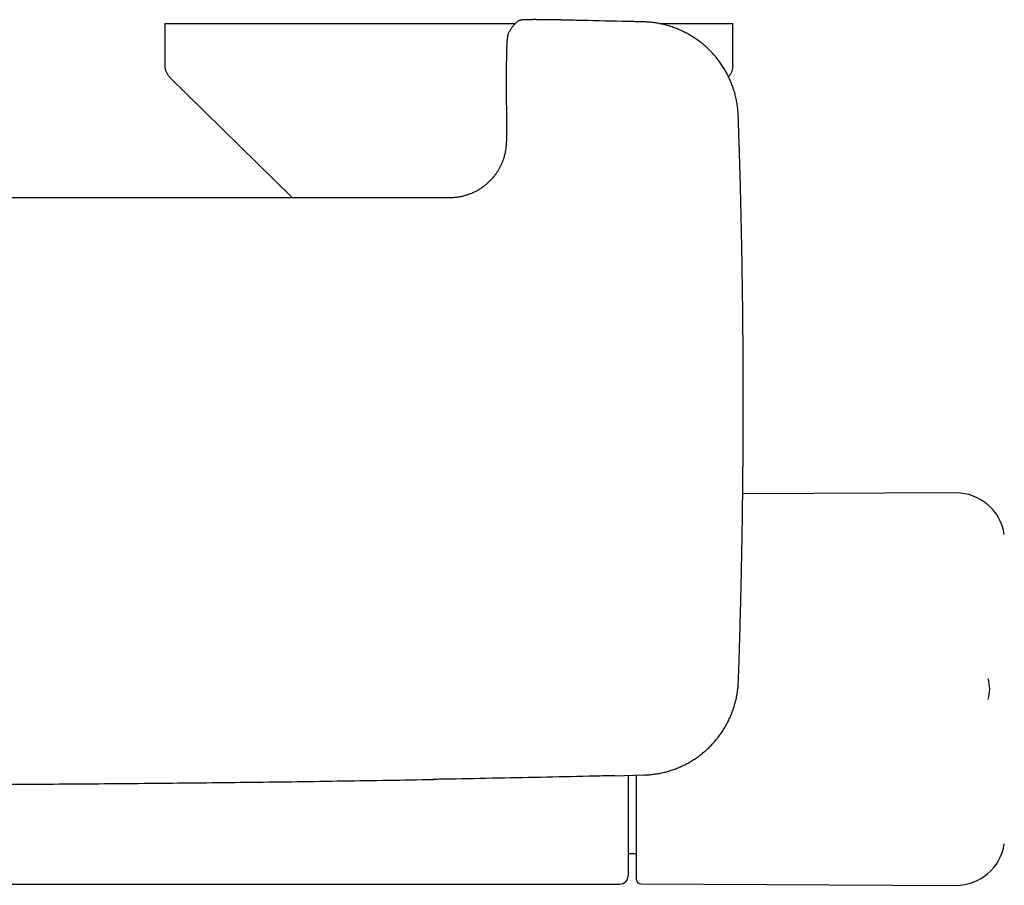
# Model space of a CAD drawing. Header units: millimetres. Extents: x 8 to 795, y 12 to 1770.
# Tile 7 of 136: x 446 to 567, y 774 to 881. Entities that reach past the tile are written whole.
import ezdxf

# ---------------------------------------------------------------- set-up
doc = ezdxf.new("R2010")
doc.units = ezdxf.units.MM

msp = doc.modelspace()

# ---------------------------------------------------------------- linework, layer by layer
at = {"color": 7, "linetype": 'Continuous', "lineweight": 30}
for p, q in [((463.42, 880.14), (463.42, 874.97)), ((463.42, 880.14), (506.6, 880.14)), ((522.38, 880.34), (522.37, 880.34)), ((524.32, 880.14), (533.42, 880.14)), ((533.42, 874.97), (533.42, 880.14)), ((505.68, 878.75), (505.68, 878.74)), ((505.77, 879), (505.77, 879.01)), ((505.78, 879.02), (505.79, 879.03)), ((464.02, 873.55), (479.16, 858.67)), ((505.49, 874.39), (505.5, 865.67)), ((534.07, 868.77), (534.07, 868.78)), ((560.89, 822.31), (534.62, 822.19)), ((564.84, 799.42), (564.84, 799.42)), ((534.09, 799.12), (534.09, 799.13)), ((518.87, 787.47), (522.39, 787.56)), ((521.55, 774.63), (521.55, 787.53)), ((522.39, 787.55), (522.4, 787.55)), ((520.5, 777.87), (521.55, 777.87)), ((425.24, 774.12), (519.5, 774.12)), ((522.05, 774.13), (560.89, 773.96))]:
    msp.add_line(p, q, dxfattribs=at)
for centre, radius, start, end in [((507.39, 879.77), 0.799, 117.6893, 125.9607), ((560.91, 816.31), 6, 8.4268, 90.25), ((561.05, 798.14), 4, 341.2888, 18.6698), ((560.91, 779.96), 6, 269.75, 351.5732), ((519.5, 775.12), 1, 270.0003, 359.9997), ((522.05, 774.63), 0.5, 180, 269.75)]:
    msp.add_arc(centre, radius, start, end, dxfattribs=at)
for points, knots in [([(506.92, 880.41), (506.92, 880.41), (506.88, 880.38), (506.8, 880.32), (506.7, 880.23), (506.59, 880.13), (506.48, 880.02), (506.38, 879.91), (506.28, 879.78), (506.18, 879.65), (506.08, 879.5), (505.97, 879.34), (505.88, 879.18), (505.82, 879.08), (505.79, 879.03)], [0, 0, 0, 0, 0.005065, 0.088521, 0.173975, 0.26089, 0.348786, 0.437266, 0.526025, 0.61587, 0.713462, 0.814089, 0.916632, 1, 1, 1, 1]), ([(512.8, 880.56), (512.8, 880.56), (512.72, 880.57), (512.59, 880.57), (512.4, 880.57), (512.22, 880.58), (512.03, 880.58), (511.84, 880.58), (511.64, 880.59), (511.44, 880.59), (511.24, 880.59), (511.04, 880.6), (510.85, 880.6), (510.66, 880.6), (510.47, 880.6), (510.29, 880.61), (510.11, 880.61), (509.93, 880.61), (509.76, 880.61), (509.59, 880.61), (509.43, 880.61), (509.27, 880.62), (509.12, 880.62), (508.97, 880.62), (508.83, 880.62), (508.69, 880.62), (508.56, 880.61), (508.44, 880.61), (508.32, 880.61), (508.2, 880.61), (508.09, 880.61), (507.99, 880.61), (507.89, 880.6), (507.8, 880.6), (507.71, 880.6), (507.63, 880.6), (507.55, 880.59), (507.48, 880.59), (507.41, 880.58), (507.36, 880.57), (507.31, 880.57), (507.27, 880.56), (507.23, 880.55), (507.19, 880.54), (507.14, 880.53), (507.08, 880.51), (507.04, 880.49), (507.02, 880.47), (507.02, 880.47)], [0, 0, 0, 0, 0.00148, 0.025886, 0.047754, 0.068572, 0.090458, 0.11478, 0.139135, 0.16352, 0.187927, 0.212348, 0.236773, 0.261191, 0.285592, 0.30997, 0.334315, 0.358622, 0.382884, 0.407099, 0.431263, 0.455376, 0.479441, 0.503462, 0.527412, 0.551491, 0.575691, 0.600003, 0.624433, 0.648988, 0.67368, 0.698528, 0.723562, 0.748829, 0.774412, 0.800453, 0.827219, 0.855273, 0.886082, 0.908896, 0.926447, 0.938936, 0.949531, 0.960532, 0.972466, 0.985435, 0.998381, 1, 1, 1, 1]), ([(522.37, 880.34), (521.74, 880.36), (519.25, 880.42), (516.06, 880.49), (513.5, 880.55), (512.8, 880.56)], [0, 0, 0, 0, 0.197571, 0.780031, 1, 1, 1, 1]), ([(534.07, 868.78), (534.07, 868.88), (534.06, 869.07), (534.04, 869.37), (534.01, 869.67), (533.97, 869.97), (533.93, 870.27), (533.87, 870.57), (533.82, 870.86), (533.75, 871.16), (533.67, 871.45), (533.59, 871.74), (533.5, 872.03), (533.41, 872.32), (533.3, 872.6), (533.19, 872.89), (533.07, 873.17), (532.95, 873.44), (532.82, 873.71), (532.68, 873.98), (532.53, 874.24), (532.38, 874.51), (532.22, 874.76), (532.06, 875.02), (531.89, 875.27), (531.71, 875.51), (531.52, 875.76), (531.33, 875.99), (531.14, 876.22), (530.94, 876.45), (530.73, 876.67), (530.52, 876.88), (530.3, 877.09), (530.08, 877.3), (529.85, 877.5), (529.62, 877.69), (529.38, 877.88), (529.14, 878.06), (528.89, 878.23), (528.64, 878.4), (528.38, 878.56), (528.12, 878.72), (527.86, 878.87), (527.59, 879.01), (527.32, 879.14), (527.05, 879.27), (526.77, 879.4), (526.49, 879.51), (526.21, 879.62), (525.92, 879.72), (525.64, 879.81), (525.35, 879.9), (525.06, 879.97), (524.76, 880.05), (524.46, 880.11), (524.16, 880.17), (523.86, 880.22), (523.56, 880.26), (523.26, 880.29), (522.96, 880.32), (522.67, 880.34), (522.48, 880.34), (522.38, 880.34)], [0, 0, 0, 0, 0.0156736, 0.0323405, 0.0490246, 0.0657226, 0.0824312, 0.0991472, 0.1158984, 0.1324789, 0.1491428, 0.16587, 0.1826404, 0.1994332, 0.216225, 0.2329897, 0.2497064, 0.2663546, 0.2829189, 0.2995149, 0.3162002, 0.3329235, 0.349674, 0.3664408, 0.3832128, 0.3999757, 0.4167191, 0.4334329, 0.4501055, 0.466736, 0.4833925, 0.5000782, 0.5167864, 0.5335097, 0.5502409, 0.5669708, 0.5836907, 0.6003929, 0.6170698, 0.63374, 0.6503312, 0.6669865, 0.6837027, 0.7004612, 0.7172428, 0.7340265, 0.7507873, 0.7675056, 0.784162, 0.8007461, 0.8173288, 0.8339797, 0.8506908, 0.8674453, 0.8842264, 0.9010166, 0.9177934, 0.9345393, 0.9512375, 0.9678617, 0.984421, 1, 1, 1, 1]), ([(505.68, 878.75), (505.68, 878.71), (505.66, 878.65), (505.65, 878.56), (505.63, 878.48), (505.63, 878.42), (505.62, 878.38), (505.61, 878.33), (505.61, 878.29), (505.6, 878.24), (505.6, 878.18), (505.59, 878.11), (505.58, 878.02), (505.57, 877.94), (505.57, 877.86), (505.56, 877.79), (505.56, 877.73), (505.56, 877.67), (505.55, 877.6), (505.55, 877.5), (505.54, 877.35), (505.53, 877.19), (505.53, 877.06), (505.53, 876.96), (505.52, 876.87), (505.52, 876.8), (505.52, 876.75), (505.52, 876.7), (505.52, 876.64), (505.52, 876.58), (505.51, 876.5), (505.51, 876.4), (505.51, 876.28), (505.51, 876.14), (505.5, 875.98), (505.5, 875.81), (505.5, 875.64), (505.5, 875.48), (505.49, 875.29), (505.49, 875.1), (505.49, 874.88), (505.49, 874.64), (505.49, 874.48), (505.49, 874.39)], [0, 0, 0, 0, 0.022496, 0.04492, 0.06241, 0.075896, 0.087652, 0.097743, 0.109168, 0.12396, 0.139767, 0.164621, 0.190212, 0.217862, 0.24597, 0.267402, 0.286284, 0.302741, 0.321911, 0.345498, 0.392475, 0.437466, 0.465797, 0.491178, 0.512216, 0.528406, 0.53903, 0.55066, 0.563448, 0.577377, 0.594307, 0.615448, 0.640665, 0.66985, 0.702953, 0.740027, 0.769047, 0.800328, 0.834063, 0.870518, 0.910032, 0.953026, 1, 1, 1, 1]), ([(505.69, 878.77), (505.69, 878.77), (505.69, 878.76), (505.68, 878.75), (505.68, 878.74)], [0, 0, 0, 0, 0.017541, 1, 1, 1, 1]), ([(505.75, 878.96), (505.75, 878.96), (505.74, 878.94), (505.73, 878.91), (505.72, 878.87), (505.71, 878.84), (505.7, 878.8), (505.69, 878.78), (505.69, 878.77)], [0, 0, 0, 0, 0.050595, 0.205238, 0.371198, 0.555162, 0.766362, 1, 1, 1, 1]), ([(463.42, 874.97), (463.43, 874.91), (463.43, 874.77), (463.46, 874.57), (463.51, 874.38), (463.57, 874.2), (463.66, 874.02), (463.76, 873.86), (463.88, 873.7), (463.98, 873.6), (464.02, 873.55)], [0, 0, 0, 0, 0.129502, 0.255185, 0.378256, 0.5, 0.621745, 0.744816, 0.870499, 1, 1, 1, 1]), ([(532.87, 873.6), (532.9, 873.63), (532.98, 873.71), (533.09, 873.86), (533.19, 874.02), (533.28, 874.2), (533.34, 874.38), (533.39, 874.57), (533.42, 874.77), (533.42, 874.91), (533.42, 874.97)], [0, 0, 0, 0, 0.092042, 0.223133, 0.3515, 0.478484, 0.605467, 0.733834, 0.864926, 1, 1, 1, 1]), ([(534.09, 799.13), (534.1, 799.37), (534.14, 800.53), (534.21, 802.6), (534.29, 805.35), (534.36, 808.11), (534.43, 810.87), (534.49, 813.64), (534.54, 816.4), (534.59, 819.16), (534.62, 821.92), (534.65, 824.69), (534.67, 827.45), (534.68, 830.21), (534.69, 832.98), (534.69, 835.74), (534.68, 838.5), (534.66, 841.27), (534.64, 844.03), (534.6, 846.79), (534.56, 849.55), (534.52, 852.32), (534.46, 855.08), (534.4, 857.84), (534.33, 860.6), (534.25, 863.37), (534.16, 866.09), (534.1, 867.89), (534.07, 868.77)], [0, 0, 0, 0, 0.010219, 0.049761, 0.089288, 0.128924, 0.168596, 0.208268, 0.247939, 0.28761, 0.327282, 0.366953, 0.406625, 0.446298, 0.485972, 0.525643, 0.565315, 0.604987, 0.644659, 0.684331, 0.724004, 0.763677, 0.803349, 0.84302, 0.882691, 0.922367, 0.962038, 1, 1, 1, 1]), ([(505.5, 865.67), (505.5, 865.55), (505.49, 865.29), (505.46, 864.91), (505.41, 864.53), (505.34, 864.16), (505.25, 863.8), (505.14, 863.44), (505.01, 863.09), (504.87, 862.76), (504.71, 862.43), (504.53, 862.11), (504.34, 861.81), (504.12, 861.49), (503.85, 861.15), (503.53, 860.8), (503.2, 860.48), (502.86, 860.18), (502.49, 859.91), (502.12, 859.67), (501.73, 859.45), (501.34, 859.26), (500.94, 859.1), (500.53, 858.96), (500.13, 858.85), (499.72, 858.77), (499.31, 858.71), (498.9, 858.67), (498.62, 858.67), (498.49, 858.66)], [0, 0, 0, 0, 0.035284, 0.069892, 0.104203, 0.138517, 0.172561, 0.206355, 0.240034, 0.273511, 0.30638, 0.338923, 0.37145, 0.403933, 0.446724, 0.489095, 0.531091, 0.572509, 0.613402, 0.653837, 0.693872, 0.733563, 0.772904, 0.811706, 0.850024, 0.887938, 0.925525, 0.962856, 1, 1, 1, 1]), ([(498.49, 858.66), (497.51, 858.66), (495.56, 858.66), (492.65, 858.67), (489.77, 858.67), (486.92, 858.67), (484.1, 858.67), (481.31, 858.67), (478.62, 858.67), (476.04, 858.67), (473.56, 858.67), (471.1, 858.67), (468.67, 858.67), (466.26, 858.67), (463.88, 858.67), (461.52, 858.67), (459.19, 858.67), (456.88, 858.67), (454.6, 858.67), (452.34, 858.67), (450.15, 858.67), (448.02, 858.67), (445.96, 858.67), (443.92, 858.67), (442.18, 858.67), (441.12, 858.67), (440.73, 858.67)], [0, 0, 0, 0, 0.050878, 0.101246, 0.151105, 0.200454, 0.249294, 0.297625, 0.345446, 0.388835, 0.431796, 0.474329, 0.516434, 0.558112, 0.599362, 0.640185, 0.68058, 0.720548, 0.760088, 0.7992, 0.837886, 0.873969, 0.909672, 0.944995, 0.979938, 1, 1, 1, 1]), ([(522.4, 787.55), (522.5, 787.56), (522.7, 787.56), (522.99, 787.58), (523.29, 787.61), (523.59, 787.64), (523.89, 787.68), (524.19, 787.73), (524.49, 787.79), (524.78, 787.85), (525.08, 787.92), (525.37, 788), (525.66, 788.09), (525.95, 788.18), (526.24, 788.28), (526.52, 788.39), (526.8, 788.51), (527.08, 788.63), (527.35, 788.76), (527.62, 788.89), (527.88, 789.03), (528.15, 789.18), (528.41, 789.34), (528.66, 789.5), (528.92, 789.67), (529.16, 789.85), (529.41, 790.03), (529.65, 790.22), (529.88, 790.41), (530.1, 790.61), (530.33, 790.81), (530.54, 791.02), (530.76, 791.24), (530.96, 791.46), (531.17, 791.68), (531.36, 791.92), (531.55, 792.15), (531.73, 792.39), (531.91, 792.64), (532.08, 792.89), (532.25, 793.14), (532.4, 793.4), (532.56, 793.66), (532.7, 793.92), (532.84, 794.19), (532.97, 794.47), (533.1, 794.74), (533.22, 795.02), (533.33, 795.3), (533.43, 795.59), (533.52, 795.87), (533.61, 796.16), (533.7, 796.45), (533.77, 796.75), (533.84, 797.04), (533.9, 797.34), (533.95, 797.64), (533.99, 797.94), (534.03, 798.24), (534.06, 798.54), (534.08, 798.83), (534.09, 799.03), (534.09, 799.12)], [0, 0, 0, 0, 0.015869, 0.032529, 0.049206, 0.065898, 0.0826, 0.099309, 0.116053, 0.132627, 0.149285, 0.166005, 0.182769, 0.199555, 0.21634, 0.233098, 0.249808, 0.26645, 0.283007, 0.299597, 0.316275, 0.332992, 0.349736, 0.366496, 0.383261, 0.400017, 0.416754, 0.433461, 0.450127, 0.466751, 0.483401, 0.50008, 0.516782, 0.533498, 0.550223, 0.566946, 0.583659, 0.600355, 0.617025, 0.633689, 0.650273, 0.666922, 0.683631, 0.700383, 0.717158, 0.733935, 0.750689, 0.767401, 0.784051, 0.800628, 0.817204, 0.833848, 0.850553, 0.867301, 0.884075, 0.900859, 0.917629, 0.934368, 0.95106, 0.967677, 0.98423, 1, 1, 1, 1]), ([(518.88, 787.47), (518.06, 787.45), (515.26, 787.39), (510.47, 787.28), (504.52, 787.16), (499.86, 787.07), (497.19, 787.02), (496.5, 787.01)], [0, 0, 0, 0, 0.10935, 0.375677, 0.642006, 0.908335, 1, 1, 1, 1]), ([(520.5, 787.51), (520.5, 787.45), (520.5, 787.16), (520.5, 786.65), (520.5, 785.99), (520.5, 785.35), (520.5, 784.72), (520.5, 784.1), (520.5, 783.49), (520.5, 782.89), (520.5, 782.31), (520.5, 781.74), (520.5, 781.2), (520.5, 780.69), (520.5, 780.2), (520.5, 779.73), (520.5, 779.28), (520.5, 778.85), (520.5, 778.43), (520.5, 778.03), (520.5, 777.66), (520.5, 777.31), (520.5, 776.99), (520.5, 776.7), (520.5, 776.43), (520.5, 776.19), (520.5, 775.97), (520.5, 775.78), (520.5, 775.6), (520.5, 775.46), (520.5, 775.34), (520.5, 775.24), (520.5, 775.17), (520.5, 775.13), (520.5, 775.12), (520.5, 775.12), (520.5, 775.12)], [0, 0, 0, 0, 0.008287, 0.038802, 0.069343, 0.099891, 0.130432, 0.160947, 0.192349, 0.223778, 0.255217, 0.286647, 0.318048, 0.34857, 0.379116, 0.409671, 0.440217, 0.470739, 0.502145, 0.533579, 0.565021, 0.596455, 0.627861, 0.658322, 0.688808, 0.719303, 0.74979, 0.780251, 0.811593, 0.842963, 0.874341, 0.90571, 0.937052, 0.967482, 0.997936, 1, 1, 1, 1]), ([(438.23, 786.39), (439.03, 786.39), (441.69, 786.4), (446.21, 786.42), (451.8, 786.46), (457.39, 786.5), (462.99, 786.55), (468.57, 786.61), (474.16, 786.67), (479.75, 786.74), (485.34, 786.83), (490.92, 786.91), (494.65, 786.98), (496.51, 787.01)], [0, 0, 0, 0, 0.041001, 0.136913, 0.232843, 0.328779, 0.424707, 0.520616, 0.616494, 0.712334, 0.808189, 0.904082, 1, 1, 1, 1])]:
    msp.add_open_spline(points, degree=3, knots=knots, dxfattribs=at)

doc.saveas('drawing.dxf')
